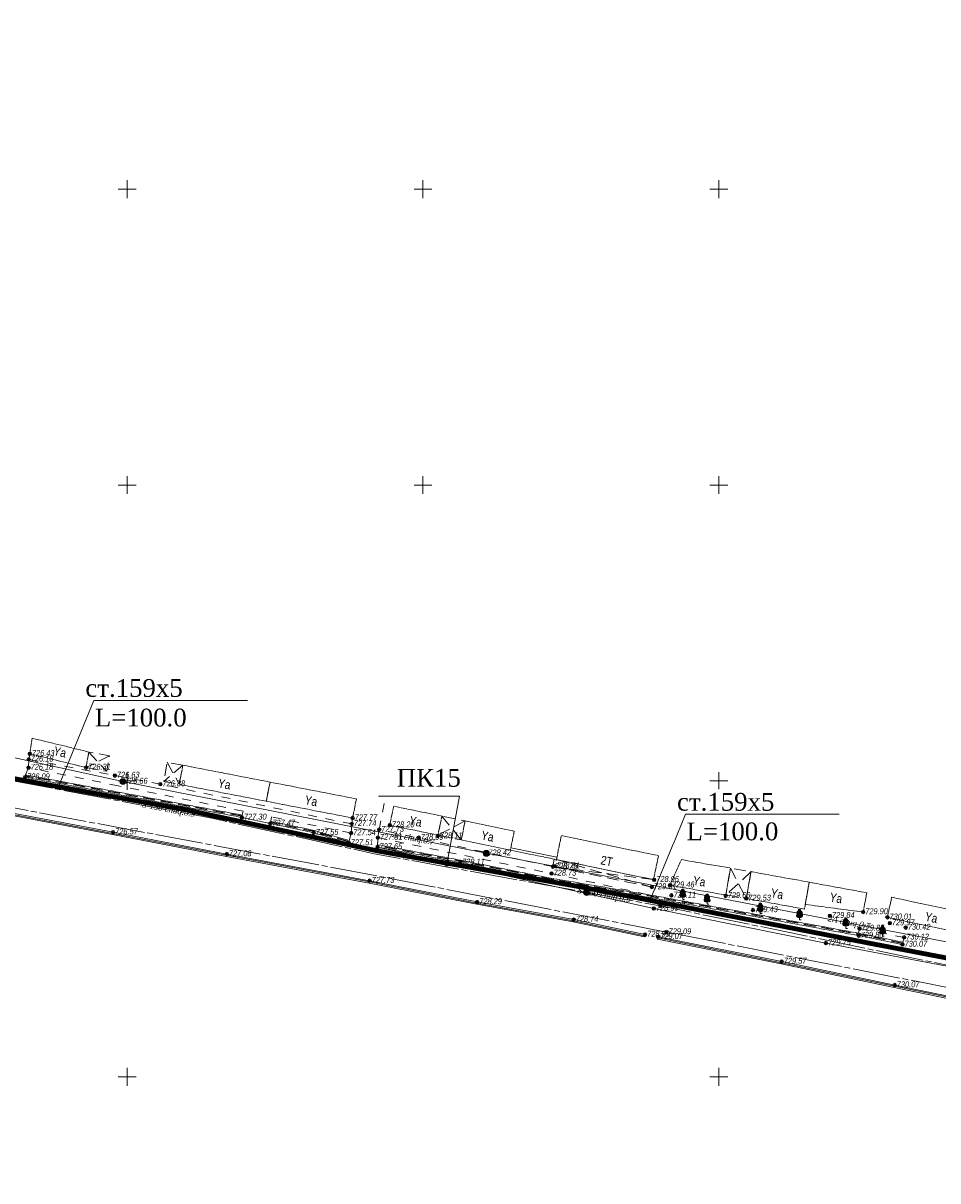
# Model space of a CAD drawing. Header units: millimetres. Extents: x 366033 to 446362, y 4247208 to 4265071.
# Tile 79 of 159: x 435898 to 436052, y 4254114 to 4254310. Entities that reach past the tile are written whole.
import ezdxf
from ezdxf import colors
from ezdxf.entities.mleader import LeaderData, LeaderLine
from ezdxf.enums import TextEntityAlignment as Align
from ezdxf.math import Vec2, Vec3

# ---------------------------------------------------------------- set-up
doc = ezdxf.new("R2010")
doc.units = ezdxf.units.MM
doc.header["$PDMODE"] = 32
doc.header["$PDSIZE"] = 0.6
for name, pattern in [('Auto_Street_NotBorder_Line_m1', [3, 1.5, -1.5]), ('Build_Contour_Canopy_m1', [3, 2, -1]), ('Build_Contour_Notresid_m1', [1, 1, 0]), ('Build_Contour_Resid_m1', [1, 1, 0]), ('Commnctn_Waterpipes_Line_Unground_m1', [10, 8, -0.5, 1, -0.5]), ('Fence_Stone_Contour_Mr1m_m1', [1, 1, 0]), ('Hydrotech_Tray_Gutter_m1', [1, 1, 0]), ('Hydrotech_Tray_Water_m1', [3, 2, -1])]:
    doc.linetypes.add(name, pattern=pattern)
for name, color, linetype, lineweight, true_color in [('AUTO#_ROADS_EXIST_L', 7, 'Continuous', 15, 0x000000), ('COMMN_OBJCT_CONCT_L', 7, 'Continuous', 15, 0x000000), ('COMMN_OBJCT_CONCT_T', 7, 'Continuous', 15, 0x000000), ('COMMN_OBJCT_WATER_L', 7, 'Continuous', 15, 0x000000), ('COMMN_OBJCT_WATER_T', 7, 'Continuous', 15, 0x000000), ('COMMN_OBJCT_WELL#_B', 7, 'Continuous', 15, 0x000000), ('GREEN_VGTAT_SRVEY_B', 7, 'Continuous', 15, 0x000000)]:
    doc.layers.add(name, color=color, linetype=linetype, lineweight=lineweight, true_color=true_color)
for name, color, linetype, true_color in [('BUILD_CANOP_CNTUR_P', 7, 'Continuous', 0x000000), ('BUILD_NORES_CNTUR_P', 7, 'Continuous', 0x000000), ('BUILD_NORES_TITLE_T', 7, 'Continuous', 0x000000), ('BUILD_RESID_CNTUR_P', 7, 'Continuous', 0x000000), ('BUILD_RESID_TITLE_T', 7, 'Continuous', 0x000000), ('FENCE_GRDRL_#####_L', 7, 'Continuous', 0x000000), ('GEODS_POINT_GRID#_B', 7, 'Continuous', 0x000000), ('HYDRO_TECHN_CNSTR_L', 7, 'Continuous', 0x000000), ('RELEF_POINT_PICKT_B', 7, 'Continuous', 0x000000), ('RELEF_POINT_PICKT_T', 7, 'Continuous', 0x000000)]:
    doc.layers.add(name, color=color, linetype=linetype, true_color=true_color)
doc.layers.add('КАБЕЛ', color=20, linetype='Continuous', lineweight=50)
doc.layers.add('стен', color=7, linetype='Continuous')
doc.styles.add('ISOPEUR', font='isocpeui.ttf')
doc.styles.add('БМ-431 (Times New Roman К)', font='timesi.ttf', dxfattribs={"height": 1})
doc.styles.add('Д-431 (Arial Narrow К)', font='ARIALNI.TTF', dxfattribs={"height": 1})
doc.styles.add('Р-131 (Arial Narrow)', font='ARIALN.TTF', dxfattribs={"height": 1})
doc.linetypes.add('Auto_Material_Border_Line_m1', pattern='A,0,[3,Topography.shx,S=0.5,R=0,X=0,Y=0],-0.5', length=0.5)
doc.linetypes.add('Commnctn_Connect_Line_Unground_m1', pattern='A,4,[3,Topography.shx,S=2.5,R=0,X=0,Y=0],4,-0.5,1,-0.5', length=10)
doc.linetypes.add('Fence_Metal_WS_Ls1m_m1', pattern='A,4,-0.5,[34,Topography.shx,S=1,R=0,X=0,Y=0],-0.5', length=5)
doc.linetypes.add('Fence_Stone_Mr1m_08_m1', pattern='A,8,[1,Topography.shx,S=0.8,R=90,X=0,Y=0],0', length=8)

# ---------------------------------------------------------------- blocks, each defined once
blk = doc.blocks.new('GreenBroadleaf_m1')
at = {"layer": 'GREEN_VGTAT_SRVEY_B', "linetype": 'Continuous', "lineweight": 13, "true_color": 0xfffffe}
h = blk.add_hatch(color=7, dxfattribs=at)
h.dxf.hatch_style = 1
edge = h.paths.add_edge_path()
edge.add_line((-0.48, 0.8), (0.48, 0.8))
edge.add_arc((0.41, 1.41), 0.612, 276.5567, 421.5805)
edge.add_arc((0.28, 2.38), 0.602, 314.3499, 428.7548)
edge.add_arc((0, 3), 0.501, 352.9771, 449.7089)
edge.add_arc((0, 3), 0.501, 90.2911, 187.0229)
edge.add_arc((-0.28, 2.38), 0.602, 111.2452, 225.6501)
edge.add_arc((-0.41, 1.41), 0.612, 118.4195, 263.4433)
at = {"layer": 'GREEN_VGTAT_SRVEY_B', "color": 18, "linetype": 'Continuous', "lineweight": 13, "true_color": 0x000000}
blk.add_line((-0.48, 0.8), (0.48, 0.8), dxfattribs=at)
blk.add_lwpolyline([(0, 0.8), (0, 0), (0.6, 0)], dxfattribs=at)
for centre, radius, start, end in [((-0.41, 1.41), 0.612, 118.4195, 263.4433), ((-0.28, 2.38), 0.602, 111.2452, 225.6501), ((0, 3), 0.501, 90.2911, 187.0229), ((0, 3), 0.501, 352.9771, 89.7089), ((0.41, 1.41), 0.612, 276.5567, 61.5805), ((0.28, 2.38), 0.602, 314.3499, 68.7548)]:
    blk.add_arc(centre, radius, start, end, dxfattribs=at)
blk = doc.blocks.new('PointHight_m1')
at = {"layer": 'RELEF_POINT_PICKT_B', "linetype": 'Continuous', "lineweight": 15, "true_color": 0x000000}
h = blk.add_hatch(color=18, dxfattribs=at)
edge = h.paths.add_edge_path()
edge.add_arc((0, 0), 0.3, 0, 360)
at = {"layer": 'RELEF_POINT_PICKT_B', "color": 18, "linetype": 'Continuous', "lineweight": 15, "true_color": 0x000000}
blk.add_circle((0, 0), 0.3, dxfattribs=at)
blk.add_point((0, 0), dxfattribs=at)
blk = doc.blocks.new('CrossCoord_m1')
at = {"layer": 'GEODS_POINT_GRID#_B', "color": 3, "lineweight": 20, "true_color": 0x00ff00, "flags": 128}
for points in [[(-3, 0), (3, 0)], [(0, 3), (0, -3)]]:
    blk.add_lwpolyline(points, dxfattribs=at)
blk = doc.blocks.new('WellinspectWater_m1')
at = {"layer": 'COMMN_OBJCT_WELL#_B', "linetype": 'Continuous', "lineweight": 13, "true_color": 0xfffffe}
blk.add_hatch(color=7, dxfattribs=at).paths.add_polyline_path([(-1, 0, 1), (1, 0, 1)])
at = {"layer": 'COMMN_OBJCT_WELL#_B', "color": 18, "linetype": 'Continuous', "lineweight": 13, "true_color": 0x000000}
blk.add_line((-1, 0), (1, 0), dxfattribs=at)
blk.add_circle((0, 0), 1, dxfattribs=at)
blk = doc.blocks.new('WellinspectConnect_m1')
at = {"layer": 'COMMN_OBJCT_WELL#_B', "linetype": 'Continuous', "lineweight": 13, "true_color": 0xfffffe}
blk.add_hatch(color=7, dxfattribs=at).paths.add_polyline_path([(-1, 0, 1), (1, 0, 1)])
at = {"layer": 'COMMN_OBJCT_WELL#_B', "color": 18, "linetype": 'Continuous', "lineweight": 13, "true_color": 0x000000}
for p, q in [((0, 0), (-0.87, -0.5)), ((0, 0), (0, 1)), ((0.87, -0.5), (0, 0))]:
    blk.add_line(p, q, dxfattribs=at)
blk.add_circle((0, 0), 1, dxfattribs=at)

msp = doc.modelspace()

# ---------------------------------------------------------------- hatches: boundary and pattern name
at = {"layer": 'стен'}
h = msp.add_hatch(color=256, dxfattribs=at)
h.dxf.hatch_style = 1
edge = h.paths.add_edge_path()
edge.add_arc((435969.507, 4254167.795), 0.45, 0, 360)

# ---------------------------------------------------------------- linework, layer by layer
at = {"color": 6, "lineweight": 100, "elevation": -714.51, "flags": 128}
msp.add_lwpolyline([(436086.799, 4254145.502), (436040.562, 4254154.359), (435992.951, 4254163.641), (435957.7, 4254169.887), (435925.921, 4254176.743), (435888.757, 4254183.495), (435854.343, 4254190.904), (435807.069, 4254200.237), (435763.446, 4254207.087), (435701.612, 4254219.458), (435659.205, 4254228.363), (435568.301, 4254246.846), (435481.29, 4254264.637), (435439.399, 4254272.229), (435386.388, 4254282.599), (435327.434, 4254294.176), (435280.619, 4254301.043), (435261.438, 4254303.918)], dxfattribs=at)
msp.add_circle((435969.507, 4254167.795, -889.812), 0.45)
at = {"layer": 'AUTO#_ROADS_EXIST_L', "color": 18, "linetype": 'Auto_Material_Border_Line_m1', "lineweight": 15, "true_color": 0x000000}
for points, elevation in [([(435898.802, 4254185.371), (435898.768, 4254183.977)], 11.666), ([(435939.629, 4254174.519), (435934.83, 4254175.56)], 12.956), ([(435953.289, 4254172.924), (435953.392, 4254174.455)], 13.033), ([(435957.803, 4254172.143), (435958.045, 4254173.491)], 13.298), ([(436115.471, 4254144.995), (436114.602, 4254139.933), (436104.9, 4254141.459), (436086.292, 4254144.27), (436033.556, 4254154.33), (436004.472, 4254160.17), (435957.749, 4254170.547)], -714.51)]:
    msp.add_lwpolyline(points, dxfattribs=dict(at, elevation=elevation))
at = {"layer": 'AUTO#_ROADS_EXIST_L', "color": 18, "linetype": 'Auto_Street_NotBorder_Line_m1', "lineweight": 15, "true_color": 0x000000}
for points, elevation in [([(435953.549, 4254175.46), (435953.392, 4254174.455), (435921.059, 4254181.184), (435898.802, 4254185.371), (435898.986, 4254186.311)], 13.262), ([(435934.9, 4254175.953), (435935.036, 4254176.625), (435913.922, 4254180.906), (435898.768, 4254183.977), (435898.249, 4254182.749)], -714.51), ([(435987.621, 4254168.51), (435987.405, 4254167.238), (435958.045, 4254173.491), (435958.947, 4254178.303)], 14.296), ([(435952.988, 4254171.625), (435953.289, 4254172.924), (435939.855, 4254175.648), (435939.706, 4254174.912)], -714.51), ([(435957.749, 4254170.547), (435957.803, 4254172.143), (435987.16, 4254166.077), (436003.728, 4254162.462)], -714.51), ([(436046.55, 4254154.471), (436046.775, 4254155.285), (436039.22, 4254156.779), (436039.077, 4254155.997)], -714.51)]:
    msp.add_lwpolyline(points, dxfattribs=dict(at, elevation=elevation))
at = {"layer": 'BUILD_CANOP_CNTUR_P', "color": 18, "linetype": 'Build_Contour_Canopy_m1', "lineweight": 13, "true_color": 0x000000, "elevation": -714.51, "flags": 128}
for points in [[(435908.491, 4254183.985), (435911.982, 4254183.359), (435912.453, 4254185.989), (435908.963, 4254186.614)], [(435921.611, 4254181.634), (435924.235, 4254181.151), (435924.863, 4254184.387), (435922.208, 4254184.876)], [(435967.963, 4254172.569), (435971.898, 4254171.757), (435972.561, 4254174.967), (435968.626, 4254175.779)], [(435987.739, 4254167.176), (436004.139, 4254163.791), (436004.398, 4254165.046), (435987.998, 4254168.432)], [(436016.623, 4254162.459), (436020.071, 4254161.864), (436020.895, 4254166.396), (436017.406, 4254166.998)]]:
    msp.add_lwpolyline(points, close=True, dxfattribs=at)
for points in [[(435912.453, 4254185.989), (435908.491, 4254183.985)], [(435908.963, 4254186.614), (435911.982, 4254183.359)], [(435924.863, 4254184.387), (435921.611, 4254181.634)], [(435922.208, 4254184.876), (435924.235, 4254181.151)], [(435968.626, 4254175.779), (435971.898, 4254171.757)], [(435972.561, 4254174.967), (435967.963, 4254172.569)], [(435987.998, 4254168.432), (436004.139, 4254163.791)], [(436004.398, 4254165.046), (435987.739, 4254167.176)], [(436020.895, 4254166.396), (436016.623, 4254162.459)], [(436017.406, 4254166.998), (436020.071, 4254161.864)]]:
    msp.add_lwpolyline(points, dxfattribs=at)
at = {"layer": 'BUILD_NORES_CNTUR_P', "color": 18, "linetype": 'Build_Contour_Notresid_m1', "lineweight": 13, "true_color": 0x000000, "elevation": -714.51, "flags": 128}
for points in [[(435898.986, 4254186.311), (435908.491, 4254183.985), (435908.963, 4254186.614), (435899.384, 4254188.959)], [(435939.587, 4254181.529), (435938.959, 4254178.292), (435924.235, 4254181.151), (435924.863, 4254184.387)], [(435953.549, 4254175.46), (435938.959, 4254178.292), (435939.587, 4254181.529), (435954.177, 4254178.696)], [(435959.83, 4254174.249), (435967.963, 4254172.569), (435968.626, 4254175.779), (435960.493, 4254177.459)], [(435971.898, 4254171.757), (435980.209, 4254170.04), (435980.872, 4254173.25), (435972.56, 4254174.966)], [(436007.155, 4254164.092), (436016.623, 4254162.459), (436017.406, 4254166.998), (436009.115, 4254168.428)], [(436030.723, 4254164.608), (436029.899, 4254160.076), (436020.071, 4254161.864), (436020.895, 4254166.396)], [(436039.845, 4254159.576), (436030.039, 4254160.846), (436030.723, 4254164.608), (436040.439, 4254162.841)], [(436058.169, 4254155.636), (436043.931, 4254158.679), (436044.656, 4254162.075), (436058.895, 4254159.032)]]:
    msp.add_lwpolyline(points, close=True, dxfattribs=at)
at = {"layer": 'BUILD_RESID_CNTUR_P', "color": 18, "linetype": 'Build_Contour_Resid_m1', "lineweight": 13, "true_color": 0x000000, "elevation": -714.51, "flags": 128}
msp.add_lwpolyline([(436004.398, 4254165.046), (435987.998, 4254168.432), (435988.834, 4254172.482), (436005.234, 4254169.096)], close=True, dxfattribs=at)
at = {"layer": 'COMMN_OBJCT_CONCT_L', "color": 3, "linetype": 'Commnctn_Connect_Line_Unground_m1', "lineweight": 15, "true_color": 0x00ff00, "elevation": -714.51, "flags": 128}
msp.add_lwpolyline([(436184.556, 4254128.585), (436137.121, 4254137.455), (436098.863, 4254145.761), (436053.043, 4254154.725), (435976.14, 4254169.501), (435914.714, 4254181.621), (435867.913, 4254191.891), (435810.447, 4254202.947), (435763.416, 4254209.509), (435674.73, 4254227.23), (435569.071, 4254248.908), (435467.291, 4254269.454), (435408.388, 4254280.557), (435327.349, 4254296.502), (435302.967, 4254299.322), (435255.619, 4254307.386), (435185.046, 4254322.281), (435163.855, 4254326.708), (435072.4, 4254345.265), (435065.887, 4254346.507), (435053.704, 4254349.733), (434984.352, 4254375.502), (434976.813, 4254378.679), (434942.059, 4254395.937), (434917.129, 4254409.81), (434878.384, 4254431.54), (434840.868, 4254452.407), (434829.473, 4254459.566), (434822.463, 4254462.686), (434757.836, 4254488.677), (434706.192, 4254508.002), (434707.042, 4254511.031)], dxfattribs=at)
at = {"layer": 'COMMN_OBJCT_WATER_L', "color": 5, "linetype": 'Commnctn_Waterpipes_Line_Unground_m1', "lineweight": 15, "true_color": 0x0000ff, "elevation": -714.51, "flags": 128}
for points in [[(436635.431, 4253956.374), (436623.108, 4253962.081), (436549.359, 4253995.928), (436470.556, 4254030.424), (436377.97, 4254069.481), (436339.074, 4254085), (436308.564, 4254095.002), (436262.207, 4254107.167), (436190.096, 4254123.386), (436132.765, 4254134.319), (436005.58, 4254160.6), (435957.171, 4254169.432), (435929.451, 4254175.478), (435885.987, 4254183.66), (435857.598, 4254189.567), (435807.508, 4254199.484), (435757.924, 4254207.291), (435669.861, 4254224.35), (435547.758, 4254249.622), (435468.309, 4254265.763), (435400.128, 4254278.707), (435372.738, 4254283.833), (435322.184, 4254293.41), (435278.561, 4254299.636), (435211.518, 4254313.655), (435155.293, 4254325.098), (435073.452, 4254343.121), (435049.547, 4254348.71), (435003.491, 4254364.533), (434968.299, 4254379.609), (434936.75, 4254395.394), (434894.744, 4254419.048), (434826.464, 4254456.708), (434820.257, 4254459.317), (434780.507, 4254475.739), (434754.018, 4254486.244), (434721.127, 4254497.954), (434672.168, 4254516.575), (434609.056, 4254538.83)], [(434607.527, 4254534.963), (434655.696, 4254517.792), (434696.994, 4254502.211), (434766.939, 4254475.973), (434797.387, 4254464.287), (434824.539, 4254452.042), (434863.942, 4254431.728), (434904.86, 4254408.771), (434936.256, 4254391.805), (434961.798, 4254378.524), (434974.516, 4254372.471), (435000.278, 4254361.373), (435023.658, 4254352.51), (435048.497, 4254345.01), (435076.914, 4254337.757), (435106.004, 4254331.349), (435168.448, 4254318.315), (435237.831, 4254304.696), (435277.78, 4254296.011), (435322.434, 4254289.217), (435409.4, 4254273.323), (435480.671, 4254258.946), (435618.741, 4254230.717), (435670.066, 4254220.533), (435773.734, 4254200.849), (435808.92, 4254194.214), (435897.732, 4254176.887), (435957.836, 4254165.657), (436006.601, 4254156.191), (436073.111, 4254143.077), (436131.432, 4254130.626), (436186.145, 4254119.496), (436253.426, 4254105.244), (436306.424, 4254090.749), (436339.398, 4254079.598), (436375.576, 4254065.713), (436439.622, 4254037.712), (436538.62, 4253995.074), (436630.489, 4253952.92)]]:
    msp.add_lwpolyline(points, dxfattribs=at)
at = {"layer": 'FENCE_GRDRL_#####_L', "color": 18, "lineweight": 13, "true_color": 0x000000, "elevation": -714.51, "flags": 128}
for points in [[(436002.978, 4254155.763), (435990.915, 4254158.291), (435974.606, 4254161.269), (435956.419, 4254164.867), (435932.283, 4254169.366), (435913.052, 4254173.058), (435892.809, 4254176.889), (435873.006, 4254180.623), (435852.889, 4254184.444), (435833.072, 4254188.222), (435813.785, 4254191.867), (435813.711, 4254191.474), (435832.997, 4254187.829), (435852.814, 4254184.051), (435872.932, 4254180.23), (435892.735, 4254176.496), (435912.977, 4254172.665), (435932.208, 4254168.973), (435956.343, 4254164.475), (435974.532, 4254160.876), (435990.838, 4254157.898), (436002.895, 4254155.371)], [(436109.823, 4254133.247), (436109.904, 4254133.639), (436087.059, 4254138.414), (436065.687, 4254143.008), (436045.171, 4254147.228), (436026.071, 4254151.2), (436005.183, 4254155.38), (436005.104, 4254154.988), (436025.991, 4254150.808), (436045.09, 4254146.836), (436065.604, 4254142.617), (436086.976, 4254138.023)]]:
    msp.add_lwpolyline(points, close=True, dxfattribs=at)
at = {"layer": 'FENCE_GRDRL_#####_L', "color": 18, "linetype": 'Fence_Metal_WS_Ls1m_m1', "lineweight": 13, "true_color": 0x000000, "elevation": -714.51, "flags": 128}
for points in [[(436002.936, 4254155.567), (435990.877, 4254158.094), (435974.569, 4254161.072), (435956.381, 4254164.671), (435932.246, 4254169.17), (435913.014, 4254172.861), (435892.772, 4254176.692), (435872.969, 4254180.427), (435852.851, 4254184.248), (435833.035, 4254188.025), (435813.748, 4254191.67)], [(436109.864, 4254133.443), (436109.864, 4254133.443), (436087.018, 4254138.218), (436065.646, 4254142.812), (436045.131, 4254147.032), (436026.031, 4254151.004), (436005.144, 4254155.184)]]:
    msp.add_lwpolyline(points, dxfattribs=at)
at = {"layer": 'FENCE_GRDRL_#####_L', "color": 18, "linetype": 'Fence_Stone_Contour_Mr1m_m1', "lineweight": 13, "true_color": 0x000000, "elevation": -714.51, "flags": 128}
msp.add_lwpolyline([(435987.998, 4254168.432), (435980.209, 4254170.04)], dxfattribs=at)
at = {"layer": 'FENCE_GRDRL_#####_L', "color": 18, "linetype": 'Fence_Stone_Mr1m_08_m1', "lineweight": 13, "true_color": 0x000000, "elevation": -714.51, "flags": 128}
msp.add_lwpolyline([(435988.079, 4254168.824), (435980.29, 4254170.432)], dxfattribs=at)
at = {"layer": 'HYDRO_TECHN_CNSTR_L', "color": 18, "linetype": 'Hydrotech_Tray_Gutter_m1', "lineweight": 15, "true_color": 0x000000, "elevation": -714.51, "flags": 128}
for points in [[(435898.176, 4254182.356), (435934.83, 4254175.56), (435934.9, 4254175.953), (435898.249, 4254182.749)], [(435939.629, 4254174.519), (435946.969, 4254172.967), (435952.883, 4254171.239), (435952.988, 4254171.625), (435947.064, 4254173.356), (435939.712, 4254174.91)]]:
    msp.add_lwpolyline(points, close=True, dxfattribs=at)
at = {"layer": 'HYDRO_TECHN_CNSTR_L', "color": 3, "linetype": 'Hydrotech_Tray_Water_m1', "lineweight": 25, "true_color": 0x00ff00, "elevation": -714.51, "flags": 128}
for points in [[(435934.865, 4254175.756), (435898.212, 4254182.553)], [(435952.935, 4254171.432), (435947.017, 4254173.161), (435939.671, 4254174.715)], [(436046.516, 4254154.274), (436039.117, 4254155.786), (436004.704, 4254162.093), (435986.597, 4254165.173), (435971.735, 4254168.144), (435957.786, 4254170.743)]]:
    msp.add_lwpolyline(points, dxfattribs=at)
at = {"layer": 'HYDRO_TECHN_CNSTR_L', "color": 18, "linetype": 'Hydrotech_Tray_Gutter_m1', "lineweight": 15, "true_color": 0x000000, "elevation": -714.51, "flags": 128}
msp.add_lwpolyline([(435957.749, 4254170.547), (435971.697, 4254167.947), (435986.56, 4254164.976), (436004.669, 4254161.896), (436039.079, 4254155.59), (436046.482, 4254154.077), (436046.55, 4254154.471), (436039.155, 4254155.983), (436004.739, 4254162.29), (435986.634, 4254165.369), (435971.774, 4254168.34), (435957.822, 4254170.94)], dxfattribs=at)

# ---------------------------------------------------------------- block references
at = {"layer": 'COMMN_OBJCT_WELL#_B', "color": 18, "true_color": 0x000000, "xscale": 0.5, "yscale": 0.5, "zscale": 0.5}
for name, p in [('WellinspectConnect_m1', (435914.714, 4254181.621, -714.51)), ('WellinspectConnect_m1', (435976.14, 4254169.501, -714.51)), ('WellinspectWater_m1', (435993.085, 4254162.892, -714.51))]:
    msp.add_blockref(name, p, dxfattribs=at)
at = {"layer": 'GEODS_POINT_GRID#_B', "color": 3, "true_color": 0x00ff00, "xscale": 0.5, "yscale": 0.5, "zscale": 0.5}
for p in [(435915.442, 4254281.728, -714.51), (435965.442, 4254281.728, -714.51), (436015.442, 4254281.728, -714.51), (435915.442, 4254231.728, -714.51), (435965.442, 4254231.728, -714.51), (436015.442, 4254231.728, -714.51), (435915.442, 4254181.728, -714.51), (435965.442, 4254181.728, -714.51), (436015.442, 4254181.728, -714.51), (435915.442, 4254131.728, -714.51), (436015.442, 4254131.728, -714.51)]:
    msp.add_blockref('CrossCoord_m1', p, dxfattribs=at)
at = {"layer": 'GREEN_VGTAT_SRVEY_B', "color": 18, "true_color": 0x000000, "xscale": 0.5, "yscale": 0.5, "zscale": 0.5}
for p in [(436009.349, 4254161.709, -714.51), (436013.457, 4254160.873, -714.51), (436022.447, 4254159.336, -714.51), (436029.087, 4254158.259, -714.51), (436036.903, 4254156.813, -714.51), (436043.11, 4254155.492, -714.51)]:
    msp.add_blockref('GreenBroadleaf_m1', p, dxfattribs=at)
at = {"layer": 'RELEF_POINT_PICKT_B', "color": 18, "true_color": 0x000000, "xscale": 0.5, "yscale": 0.5, "zscale": 0.5}
for p in [(435898.802, 4254185.371, 11.666), (435898.986, 4254186.311, 11.924), (435898.768, 4254183.977, 11.671), (435908.491, 4254183.985, 11.796), (435898.176, 4254182.356, 11.581), (435913.362, 4254182.633, 12.119), (435914.714, 4254181.621, 12.152), (435921.059, 4254181.184, 12.371), (435934.83, 4254175.56, 12.792), (435953.549, 4254175.46, 13.262), (435939.629, 4254174.519, 12.956), (435953.392, 4254174.455, 13.23), (435958.045, 4254173.491, 13.219), (435959.83, 4254174.249, 13.691), (435913.052, 4254173.058, 12.06), (435946.969, 4254172.967, 13.035), (435952.883, 4254171.239, 12.996), (435953.289, 4254172.924, 13.033), (435957.803, 4254172.143, 13.298), (435964.719, 4254172.14, 13.577), (435967.925, 4254172.403, 13.602), (435932.283, 4254169.366, 12.573), (435957.749, 4254170.547, 13.14), (435976.14, 4254169.501, 13.914), (435971.697, 4254167.947, 13.598), (435987.405, 4254167.238, 14.277), (435987.76, 4254167.331, 14.296), (435987.16, 4254166.077, 14.219), (435956.419, 4254164.867, 13.221), (436004.127, 4254163.793, 14.496), (436004.513, 4254165.021, 14.453), (436007.155, 4254164.092, 14.954), (435993.085, 4254162.892, 14.265), (436007.429, 4254162.38, 14.604), (436016.596, 4254162.299, 15.147), (436020.071, 4254161.864, 15.019), (435974.606, 4254161.269, 13.782), (436004.472, 4254160.17, 14.481), (436005.58, 4254160.6, 14.49), (436021.216, 4254159.914, 14.923), (436039.845, 4254159.576, 15.385), (435990.915, 4254158.291, 14.233), (436034.208, 4254158.937, 15.325), (436043.931, 4254158.679, 15.504), (436044.342, 4254157.683, 15.464), (436002.978, 4254155.763, 14.475), (436006.601, 4254156.191, 14.579), (436039.079, 4254155.59, 15.292), (436039.22, 4254156.779, 15.342), (436047.03, 4254156.94, 15.909), (436005.183, 4254155.38, 14.564), (436033.556, 4254154.33, 15.236), (436046.482, 4254154.077, 15.558), (436046.775, 4254155.285, 15.614), (436026.071, 4254151.2, 15.055), (436045.171, 4254147.228, 15.56)]:
    msp.add_blockref('PointHight_m1', p, dxfattribs=at)

# ---------------------------------------------------------------- texts
at = {"layer": 'BUILD_NORES_TITLE_T', "color": 18, "true_color": 0x000000, "style": 'Р-131 (Arial Narrow)'}
for rotation, p in [(346.2474, (435904.095, 4254186.605, -714.51)), (349.01296, (435931.883, 4254181.194, -714.51)), (349.01296, (435946.54, 4254178.348, -714.51)), (348.33176, (435964.2, 4254174.878, -714.51)), (348.33176, (435976.357, 4254172.368, -714.51)), (350.21454, (436012.144, 4254164.754, -714.51)), (349.6895, (436025.289, 4254162.64, -714.51)), (349.6895, (436035.256, 4254161.936, -714.51)), (347.93627, (436051.363, 4254158.625, -714.51))]:
    msp.add_text('Ya', height=1.5, rotation=rotation, dxfattribs=at).set_placement(p, align=Align.MIDDLE)
at = {"layer": 'BUILD_RESID_TITLE_T', "color": 18, "true_color": 0x000000, "style": 'Р-131 (Arial Narrow)'}
msp.add_text('2T', height=1.5, rotation=348.33548, dxfattribs=at).set_placement((435996.501, 4254168.208, -714.51), align=Align.MIDDLE)
at = {"layer": 'COMMN_OBJCT_CONCT_T', "color": 18, "linetype": 'Continuous', "true_color": 0x000000, "style": 'БМ-431 (Times New Roman К)'}
for rotation, p in [(348.83862, (435963.783, 4254171.939, -714.51)), (349.12371, (436037.424, 4254157.726, -714.51))]:
    msp.add_text('2A chuq.0.7', height=1, rotation=rotation, dxfattribs=at).set_placement(p, align=Align.MIDDLE)
at = {"layer": 'COMMN_OBJCT_WATER_T', "color": 18, "linetype": 'Continuous', "true_color": 0x000000, "style": 'БМ-431 (Times New Roman К)'}
for rotation, p in [(349.33937, (435922.449, 4254176.796, -714.51)), (349.66024, (435996.033, 4254162.342, -714.51))]:
    msp.add_text('S-150 chuq.0.9', height=1, rotation=rotation, dxfattribs=at).set_placement(p, align=Align.MIDDLE)
at = {"layer": 'RELEF_POINT_PICKT_T', "color": 18, "true_color": 0x000000, "style": 'Д-431 (Arial Narrow К)'}
for s, p in [('726.18', (435899.152, 4254185.506, 11.666)), ('726.43', (435899.336, 4254186.446, 11.924)), ('726.18', (435899.118, 4254184.112, 11.671)), ('726.31', (435908.841, 4254184.12, 11.796)), ('726.63', (435913.712, 4254182.768, 12.119)), ('726.09', (435898.526, 4254182.491, 11.581)), ('726.66', (435915.064, 4254181.756, 12.152)), ('726.88', (435921.409, 4254181.319, 12.371)), ('727.30', (435935.18, 4254175.695, 12.792)), ('727.77', (435953.899, 4254175.595, 13.262)), ('726.57', (435913.402, 4254173.193, 12.06)), ('727.47', (435939.979, 4254174.654, 12.956)), ('727.55', (435947.319, 4254173.102, 13.035)), ('727.54', (435953.639, 4254173.059, 13.033)), ('727.74', (435953.742, 4254174.59, 13.23)), ('727.73', (435958.395, 4254173.626, 13.219)), ('728.20', (435960.18, 4254174.384, 13.691)), ('727.51', (435953.233, 4254171.374, 12.996)), ('727.81', (435958.153, 4254172.278, 13.298)), ('728.09', (435965.069, 4254172.275, 13.577)), ('728.11', (435968.275, 4254172.538, 13.602)), ('727.08', (435932.633, 4254169.501, 12.573)), ('727.65', (435958.099, 4254170.682, 13.14)), ('728.42', (435976.49, 4254169.636, 13.914)), ('728.11', (435972.047, 4254168.082, 13.598)), ('728.79', (435987.755, 4254167.373, 14.277)), ('728.81', (435988.11, 4254167.466, 14.296)), ('728.73', (435987.51, 4254166.212, 14.219)), ('728.96', (436004.863, 4254165.156, 14.453)), ('727.73', (435956.769, 4254165.002, 13.221)), ('729.01', (436004.477, 4254163.928, 14.496)), ('729.46', (436007.505, 4254164.227, 14.954)), ('728.29', (435974.956, 4254161.404, 13.782)), ('728.78', (435993.435, 4254163.027, 14.265)), ('729.11', (436007.779, 4254162.515, 14.604)), ('729.66', (436016.946, 4254162.434, 15.147)), ('729.53', (436020.421, 4254161.999, 15.019)), ('728.99', (436004.822, 4254160.305, 14.481)), ('729.00', (436005.93, 4254160.735, 14.49)), ('729.43', (436021.566, 4254160.049, 14.923)), ('729.90', (436040.195, 4254159.711, 15.385)), ('728.74', (435991.265, 4254158.426, 14.233)), ('729.84', (436034.558, 4254159.072, 15.325)), ('730.01', (436044.281, 4254158.814, 15.504)), ('729.97', (436044.692, 4254157.818, 15.464)), ('728.99', (436003.328, 4254155.898, 14.475)), ('729.07', (436005.533, 4254155.515, 14.564)), ('729.09', (436006.951, 4254156.326, 14.579)), ('729.80', (436039.429, 4254155.725, 15.292)), ('729.85', (436039.57, 4254156.914, 15.342)), ('730.12', (436047.125, 4254155.42, 15.614)), ('730.42', (436047.38, 4254157.075, 15.909)), ('729.75', (436033.906, 4254154.465, 15.236)), ('730.07', (436046.832, 4254154.212, 15.558)), ('729.57', (436026.421, 4254151.335, 15.055)), ('730.07', (436045.521, 4254147.363, 15.56))]:
    msp.add_text(s, height=1, dxfattribs=at).set_placement(p, align=Align.MIDDLE_LEFT)

# ---------------------------------------------------------------- next in the draw order: leaders
at = {"layer": 'КАБЕЛ', "color": 6, "lineweight": 25}
ml = msp.add_multileader_mtext('Standard', dxfattribs=at)
ml.set_content('{\\fTimes New Roman|b0|i0|c204|p18;\\C1;ст.159х5   L=100.0}', color=159, style='ISOPEUR')
ml.set_leader_properties(lineweight=20)
ml.build(insert=Vec2(0, 0))
ml.multileader.update_dxf_attribs({"text_left_attachment_type": 6, "text_right_attachment_type": 6, "dogleg_length": 74.065, "arrow_head_size": 0.143})
ctx = ml.context
ctx.base_point, ctx.char_height, ctx.arrow_head_size, ctx.landing_gap_size, ctx.plane_origin = Vec3(435909.845, 4254195.334, -714.51), 3, 0.143, 0.0713, Vec3(435968.478, 4254143.707, -714.51)
ctx.left_attachment, ctx.right_attachment, ctx.text_align_type = 6, 6, 1
notes = []
notes.append((ctx, [(0, (1, 1, 0), (435909.815, 4254195.334, -714.51), (1, 0), 0.0298, [(0, [(435903.81, 4254180.76, -714.51)], 0, [])])]))
ctx.mtext.insert, ctx.mtext.width, ctx.mtext.defined_height, ctx.mtext.alignment, ctx.mtext.flow_direction = Vec3(435917.737, 4254198.934, -714.51), 25.62627, 6.92, 2, 5
ctx.mtext.has_bg_fill, ctx.mtext.bg_color, ctx.mtext.bg_scale_factor, ctx.mtext.bg_transparency, ctx.mtext.use_window_bg_color = 1, -1073741824, 1.2, 0, 1
ml = msp.add_multileader_mtext('Standard', dxfattribs=at)
ml.set_content('{\\fTimes New Roman|b0|i0|c204|p18;\\H0.75x;\\C1;ПК15\\H1.33334x; }', color=159, style='ISOPEUR')
ml.set_leader_properties(lineweight=20)
ml.build(insert=Vec2(0, 0))
ml.multileader.update_dxf_attribs({"text_left_attachment_type": 6, "text_right_attachment_type": 6, "dogleg_length": 74.065, "arrow_head_size": 0.143})
ctx = ml.context
ctx.base_point, ctx.char_height, ctx.arrow_head_size, ctx.landing_gap_size, ctx.plane_origin = Vec3(435961.249, 4254179.149, -714.51), 4.00002, 0.143, 0.0713, Vec3(436003.034, 4254109.758, -714.51)
ctx.left_attachment, ctx.right_attachment, ctx.text_align_type = 6, 6, 1
notes.append((ctx, [(1, (1, 1, 0), (435971.632, 4254179.149, -714.51), (-1, 0), 0.0298, [(0, [(435969.507, 4254167.795, -714.51)], 0, [])])]))
ctx.mtext.insert, ctx.mtext.width, ctx.mtext.defined_height, ctx.mtext.alignment, ctx.mtext.flow_direction = Vec3(435966.426, 4254183.749, -714.51), 13.47021, 4.027, 2, 5
ctx.mtext.has_bg_fill, ctx.mtext.bg_color, ctx.mtext.bg_scale_factor, ctx.mtext.bg_transparency, ctx.mtext.use_window_bg_color = 1, -1073741824, 1.2, 0, 1
ml = msp.add_multileader_mtext('Standard', dxfattribs=at)
ml.set_content('{\\fTimes New Roman|b0|i0|c204|p18;\\C1;ст.159х5   L=100.0}', color=159, style='ISOPEUR')
ml.set_leader_properties(lineweight=20)
ml.build(insert=Vec2(0, 0))
ml.multileader.update_dxf_attribs({"text_left_attachment_type": 6, "text_right_attachment_type": 6, "dogleg_length": 74.065, "arrow_head_size": 0.143})
ctx = ml.context
ctx.base_point, ctx.char_height, ctx.arrow_head_size, ctx.landing_gap_size, ctx.plane_origin = Vec3(436009.846, 4254176.097, -714.51), 3, 0.143, 0.0713, Vec3(436068.479, 4254124.471, -714.51)
ctx.left_attachment, ctx.right_attachment, ctx.text_align_type = 6, 6, 1
notes.append((ctx, [(0, (1, 1, 0), (436009.816, 4254176.097, -714.51), (1, 0), 0.0298, [(0, [(436003.811, 4254161.524, -714.51)], 0, [])])]))
ctx.mtext.insert, ctx.mtext.width, ctx.mtext.defined_height, ctx.mtext.alignment, ctx.mtext.flow_direction = Vec3(436017.737, 4254179.697, -714.51), 25.62627, 6.92, 2, 5
ctx.mtext.has_bg_fill, ctx.mtext.bg_color, ctx.mtext.bg_scale_factor, ctx.mtext.bg_transparency, ctx.mtext.use_window_bg_color = 1, -1073741824, 1.2, 0, 1
for ctx, leaders in notes:
    for number, flags, end, landing, length, lines in leaders:
        leader = LeaderData()
        leader.index, (leader.has_last_leader_line, leader.has_dogleg_vector, leader.attachment_direction) = number, flags
        leader.last_leader_point, leader.dogleg_vector, leader.dogleg_length = Vec3(end), Vec3(landing), length
        for number, points, colour, breaks in lines:
            line = LeaderLine()
            line.index, line.vertices, line.color, line.breaks = number, Vec3.list(points), colors.encode_raw_color(colour), breaks
            leader.lines.append(line)
        ctx.leaders.append(leader)

doc.saveas('drawing.dxf')
